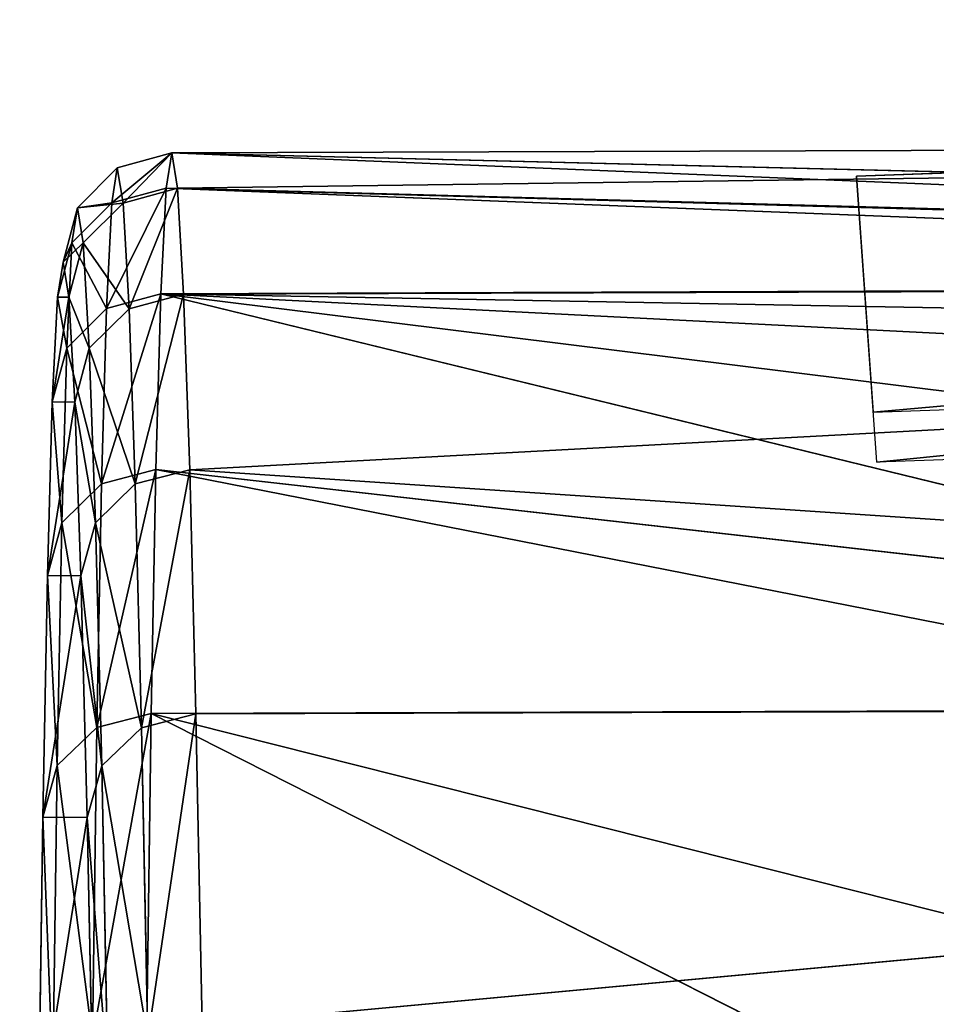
# Model space of a CAD drawing. Extents: x 0 to 230, y 0 to 588.
# Tile 204 of 256: x 105.57 to 107.25, y 228.69 to 230.5. Entities that reach past the tile are written whole.
import ezdxf

# ---------------------------------------------------------------- set-up
doc = ezdxf.new("R2010")
doc.units = 0
doc.header["$LTSCALE"] = 25.4
doc.layers.get('0').update_dxf_attribs({"color": 13, "linetype": 'CONTINUOUS'})

# ---------------------------------------------------------------- blocks, each defined once
blk = doc.blocks.new('PMABA_UR_VIPER_STL_1')
at = {"color": 250}
for p, q in [((115.2502, 163.2943), (107.1205, 163.2943, 0.2871)), ((115.2502, 163.2943), (107.1205, 163.2943, 0.2871)), ((115.2502, 2.3015), (107.1205, 2.3015, 0.2871)), ((115.2502, 2.3015), (107.1205, 2.3015, 0.2871))]:
    blk.add_line(p, q, dxfattribs=at)
at = {"color": 254}
mesh = blk.add_polyface(dxfattribs=at)
corners = [(107.1512, 164.369, 0.7201), (115.2502, 163.2943), (107.1205, 163.2943, 0.2871), (115.2502, 164.369, 0.4341)]
mesh.append_faces([[corners[k] for k in face] for face in [(0, 1, 2), (1, 0, 3)]], dxfattribs={"vtx0": -1, "color": 254})
mesh = blk.add_polyface(dxfattribs=at)
corners = [(115.2502, 163.2943), (107.1205, 2.3015, 0.2871), (107.1205, 163.2943, 0.2871), (115.2502, 2.3015)]
mesh.append_faces([[corners[k] for k in face] for face in [(0, 1, 2), (1, 0, 3)]], dxfattribs={"vtx0": -1, "color": 254})
mesh = blk.add_polyface(dxfattribs=at)
corners = [(115.2502, 2.3015), (107.1577, 1.1699, 0.8121), (107.1205, 2.3015, 0.2871), (115.2502, 1.1699, 0.5263)]
mesh.append_faces([[corners[k] for k in face] for face in [(0, 1, 2), (1, 0, 3)]], dxfattribs={"vtx0": -1, "color": 254})
blk = doc.blocks.new('VIPER-I-6512-6513_STL_3')
at = {"color": 250}
for p, q in [((-15.4266, 239.0732, 633.7157), (-21.8264, 239.0526, 633.6741)), ((-15.4266, 239.0732, 633.7157), (-21.8264, 239.0526, 633.6741)), ((-15.4266, 239.0732, 633.7157), (-21.8157, 238.9876, 632.0648)), ((-15.4266, 239.0732, 633.7157), (-21.8157, 238.9876, 632.0648)), ((-21.9263, 239.0254, 633.6734), (-21.8264, 239.0526, 633.6741)), ((-21.9263, 239.0254, 633.6734), (-21.8264, 239.0526, 633.6741)), ((-21.8264, 239.0526, 633.6741), (-21.8367, 238.9877, 635.2834)), ((-21.8264, 239.0526, 633.6741), (-21.8367, 238.9877, 635.2834)), ((-16.9779, 238.8524, 636.6368), (-21.8264, 239.0526, 633.6741)), ((-16.2428, 238.9149, 636.2021), (-21.8264, 239.0526, 633.6741)), ((-16.9779, 238.8524, 636.6368), (-21.8264, 239.0526, 633.6741)), ((-16.2428, 238.9149, 636.2021), (-21.8264, 239.0526, 633.6741)), ((-21.8157, 238.9876, 632.0648), (-21.8264, 239.0526, 633.6741)), ((-21.8157, 238.9876, 632.0648), (-21.8264, 239.0526, 633.6741)), ((-21.9993, 238.952, 633.673), (-21.9263, 239.0254, 633.6734)), ((-21.9993, 238.952, 633.673), (-21.9263, 239.0254, 633.6734)), ((-21.9263, 239.0254, 633.6734), (-21.9366, 238.9607, 635.2806)), ((-21.9263, 239.0254, 633.6734), (-21.9366, 238.9607, 635.2806)), ((-21.9157, 238.9606, 632.0663), (-21.9263, 239.0254, 633.6734)), ((-21.9157, 238.9606, 632.0663), (-21.9263, 239.0254, 633.6734)), ((-21.9366, 238.9607, 635.2806), (-21.8367, 238.9877, 635.2834)), ((-21.9366, 238.9607, 635.2806), (-21.8367, 238.9877, 635.2834)), ((-21.9157, 238.9606, 632.0663), (-21.8157, 238.9876, 632.0648)), ((-21.9157, 238.9606, 632.0663), (-21.8157, 238.9876, 632.0648)), ((-21.8367, 238.9877, 635.2834), (-21.8464, 238.7937, 636.8823)), ((-21.8367, 238.9877, 635.2834), (-21.8464, 238.7937, 636.8823)), ((-17.3149, 238.8112, 636.8934), (-21.8367, 238.9877, 635.2834)), ((-17.3149, 238.8112, 636.8934), (-21.8367, 238.9877, 635.2834)), ((-16.9779, 238.8524, 636.6368), (-21.8367, 238.9877, 635.2834)), ((-16.9779, 238.8524, 636.6368), (-21.8367, 238.9877, 635.2834)), ((-15.4049, 238.8141, 630.5075), (-21.8157, 238.9876, 632.0648)), ((-15.4049, 238.8141, 630.5075), (-21.8157, 238.9876, 632.0648)), ((-21.8047, 238.7934, 630.4659), (-21.8157, 238.9876, 632.0648)), ((-21.8047, 238.7934, 630.4659), (-21.8157, 238.9876, 632.0648)), ((-22.0095, 238.8875, 635.2742), (-21.9366, 238.9607, 635.2806)), ((-22.0095, 238.8875, 635.2742), (-21.9366, 238.9607, 635.2806)), ((-21.9887, 238.8874, 632.0717), (-21.9157, 238.9606, 632.0663)), ((-21.9887, 238.8874, 632.0717), (-21.9157, 238.9606, 632.0663)), ((-21.9366, 238.9607, 635.2806), (-21.9463, 238.7669, 636.8773)), ((-21.9366, 238.9607, 635.2806), (-21.9463, 238.7669, 636.8773)), ((-21.9047, 238.7667, 630.4696), (-21.9157, 238.9606, 632.0663)), ((-21.9047, 238.7667, 630.4696), (-21.9157, 238.9606, 632.0663)), ((-22.0258, 238.8519, 633.6728), (-21.9993, 238.952, 633.673)), ((-22.0258, 238.8519, 633.6728), (-21.9993, 238.952, 633.673)), ((-21.9993, 238.952, 633.673), (-22.0095, 238.8875, 635.2742)), ((-21.9993, 238.952, 633.673), (-22.0095, 238.8875, 635.2742)), ((-21.9887, 238.8874, 632.0717), (-21.9993, 238.952, 633.673)), ((-21.9887, 238.8874, 632.0717), (-21.9993, 238.952, 633.673)), ((-22.0359, 238.7878, 635.266), (-22.0095, 238.8875, 635.2742)), ((-22.0359, 238.7878, 635.266), (-22.0095, 238.8875, 635.2742)), ((-22.0095, 238.8875, 635.2742), (-22.0192, 238.6944, 636.8651)), ((-22.0095, 238.8875, 635.2742), (-22.0192, 238.6944, 636.8651)), ((-22.0152, 238.7876, 632.0796), (-21.9887, 238.8874, 632.0717)), ((-22.0152, 238.7876, 632.0796), (-21.9887, 238.8874, 632.0717)), ((-21.9777, 238.6942, 630.4808), (-21.9887, 238.8874, 632.0717)), ((-21.9777, 238.6942, 630.4808), (-21.9887, 238.8874, 632.0717)), ((-22.0359, 238.7878, 635.266), (-22.0258, 238.8519, 633.6728)), ((-22.0359, 238.7878, 635.266), (-22.0258, 238.8519, 633.6728)), ((-22.0258, 238.8519, 633.6728), (-22.0152, 238.7876, 632.0796)), ((-22.0258, 238.8519, 633.6728), (-22.0152, 238.7876, 632.0796)), ((-17.3149, 238.8112, 636.8934), (-21.8464, 238.7937, 636.8823)), ((-17.3149, 238.8112, 636.8934), (-21.8464, 238.7937, 636.8823)), ((-15.4049, 238.8141, 630.5075), (-21.8047, 238.7934, 630.4659)), ((-15.4049, 238.8141, 630.5075), (-21.8047, 238.7934, 630.4659)), ((-21.7934, 238.4712, 628.8879), (-15.4049, 238.8141, 630.5075)), ((-21.7934, 238.4712, 628.8879), (-15.4049, 238.8141, 630.5075)), ((-21.9463, 238.7669, 636.8773), (-21.8464, 238.7937, 636.8823)), ((-21.9463, 238.7669, 636.8773), (-21.8464, 238.7937, 636.8823)), ((-21.9047, 238.7667, 630.4696), (-21.8047, 238.7934, 630.4659)), ((-21.9047, 238.7667, 630.4696), (-21.8047, 238.7934, 630.4659)), ((-21.8464, 238.7937, 636.8823), (-21.8557, 238.4716, 638.4603)), ((-21.8464, 238.7937, 636.8823), (-21.8557, 238.4716, 638.4603)), ((-19.3761, 238.1913, 639.5231), (-21.8464, 238.7937, 636.8823)), ((-19.3761, 238.1913, 639.5231), (-21.8464, 238.7937, 636.8823)), ((-18.8966, 238.4275, 638.6921), (-21.8464, 238.7937, 636.8823)), ((-18.8966, 238.4275, 638.6921), (-21.8464, 238.7937, 636.8823)), ((-18.3257, 238.6151, 637.9106), (-21.8464, 238.7937, 636.8823)), ((-17.856, 238.7226, 637.3879), (-21.8464, 238.7937, 636.8823)), ((-18.3257, 238.6151, 637.9106), (-21.8464, 238.7937, 636.8823)), ((-17.856, 238.7226, 637.3879), (-21.8464, 238.7937, 636.8823)), ((-21.7934, 238.4712, 628.8879), (-21.8047, 238.7934, 630.4659)), ((-21.7934, 238.4712, 628.8879), (-21.8047, 238.7934, 630.4659)), ((-22.0456, 238.5956, 636.8489), (-22.0359, 238.7878, 635.266)), ((-22.0456, 238.5956, 636.8489), (-22.0359, 238.7878, 635.266)), ((-22.0152, 238.7876, 632.0796), (-22.0043, 238.5954, 630.4967)), ((-22.0152, 238.7876, 632.0796), (-22.0043, 238.5954, 630.4967)), ((-22.0192, 238.6944, 636.8651), (-21.9463, 238.7669, 636.8773)), ((-22.0192, 238.6944, 636.8651), (-21.9463, 238.7669, 636.8773)), ((-21.9777, 238.6942, 630.4808), (-21.9047, 238.7667, 630.4696)), ((-21.9777, 238.6942, 630.4808), (-21.9047, 238.7667, 630.4696)), ((-21.9463, 238.7669, 636.8773), (-21.9555, 238.4452, 638.4532)), ((-21.9463, 238.7669, 636.8773), (-21.9555, 238.4452, 638.4532)), ((-21.8934, 238.4449, 628.8937), (-21.9047, 238.7667, 630.4696)), ((-21.8934, 238.4449, 628.8937), (-21.9047, 238.7667, 630.4696)), ((-22.0456, 238.5956, 636.8489), (-22.0192, 238.6944, 636.8651)), ((-22.0456, 238.5956, 636.8489), (-22.0192, 238.6944, 636.8651)), ((-22.0192, 238.6944, 636.8651), (-22.0284, 238.3739, 638.4352)), ((-22.0192, 238.6944, 636.8651), (-22.0284, 238.3739, 638.4352)), ((-22.0043, 238.5954, 630.4967), (-21.9777, 238.6942, 630.4808)), ((-22.0043, 238.5954, 630.4967), (-21.9777, 238.6942, 630.4808)), ((-21.9665, 238.3736, 628.9107), (-21.9777, 238.6942, 630.4808)), ((-21.9665, 238.3736, 628.9107), (-21.9777, 238.6942, 630.4808)), ((-22.0547, 238.2767, 638.4112), (-22.0456, 238.5956, 636.8489)), ((-22.0547, 238.2767, 638.4112), (-22.0456, 238.5956, 636.8489)), ((-22.0043, 238.5954, 630.4967), (-21.9931, 238.2764, 628.9344)), ((-22.0043, 238.5954, 630.4967), (-21.9931, 238.2764, 628.9344)), ((-21.9555, 238.4452, 638.4532), (-21.8557, 238.4716, 638.4603)), ((-21.9555, 238.4452, 638.4532), (-21.8557, 238.4716, 638.4603)), ((-21.8934, 238.4449, 628.8937), (-21.7934, 238.4712, 628.8879)), ((-21.8934, 238.4449, 628.8937), (-21.7934, 238.4712, 628.8879)), ((-21.8557, 238.4716, 638.4603), (-21.8643, 238.0235, 640.0074)), ((-21.8557, 238.4716, 638.4603), (-21.8643, 238.0235, 640.0074)), ((-19.6114, 238.0308, 640.022), (-21.8557, 238.4716, 638.4603)), ((-19.6114, 238.0308, 640.022), (-21.8557, 238.4716, 638.4603)), ((-19.3761, 238.1913, 639.5231), (-21.8557, 238.4716, 638.4603)), ((-19.3761, 238.1913, 639.5231), (-21.8557, 238.4716, 638.4603)), ((-21.7819, 238.0231, 627.3409), (-21.7934, 238.4712, 628.8879)), ((-21.7934, 238.4712, 628.8879), (-15.3821, 238.0437, 627.3825)), ((-21.7934, 238.4712, 628.8879), (-15.3821, 238.0437, 627.3825)), ((-21.7819, 238.0231, 627.3409), (-21.7934, 238.4712, 628.8879)), ((-22.0284, 238.3739, 638.4352), (-21.9555, 238.4452, 638.4532)), ((-22.0284, 238.3739, 638.4352), (-21.9555, 238.4452, 638.4532)), ((-21.9665, 238.3736, 628.9107), (-21.8934, 238.4449, 628.8937)), ((-21.9665, 238.3736, 628.9107), (-21.8934, 238.4449, 628.8937)), ((-21.9555, 238.4452, 638.4532), (-21.9641, 237.9978, 639.9982)), ((-21.9555, 238.4452, 638.4532), (-21.9641, 237.9978, 639.9982)), ((-21.8819, 237.9973, 627.3488), (-21.8934, 238.4449, 628.8937)), ((-21.8819, 237.9973, 627.3488), (-21.8934, 238.4449, 628.8937)), ((-22.0547, 238.2767, 638.4112), (-22.0284, 238.3739, 638.4352)), ((-22.0547, 238.2767, 638.4112), (-22.0284, 238.3739, 638.4352)), ((-22.0284, 238.3739, 638.4352), (-22.037, 237.9281, 639.9745)), ((-22.0284, 238.3739, 638.4352), (-22.037, 237.9281, 639.9745)), ((-21.9931, 238.2764, 628.9344), (-21.9665, 238.3736, 628.9107)), ((-21.9931, 238.2764, 628.9344), (-21.9665, 238.3736, 628.9107)), ((-21.955, 237.9277, 627.3715), (-21.9665, 238.3736, 628.9107)), ((-21.955, 237.9277, 627.3715), (-21.9665, 238.3736, 628.9107)), ((-22.0632, 237.8331, 639.9427), (-22.0547, 238.2767, 638.4112)), ((-22.0632, 237.8331, 639.9427), (-22.0547, 238.2767, 638.4112)), ((-21.9931, 238.2764, 628.9344), (-21.9817, 237.8327, 627.403)), ((-21.9931, 238.2764, 628.9344), (-21.9817, 237.8327, 627.403)), ((-21.7819, 238.0231, 627.3409), (-15.3821, 238.0437, 627.3825)), ((-21.7819, 238.0231, 627.3409), (-15.3821, 238.0437, 627.3825)), ((-21.7703, 237.4519, 625.835), (-15.3821, 238.0437, 627.3825)), ((-21.7703, 237.4519, 625.835), (-15.3821, 238.0437, 627.3825)), ((-21.9641, 237.9978, 639.9982), (-21.8643, 238.0235, 640.0074)), ((-21.9641, 237.9978, 639.9982), (-21.8643, 238.0235, 640.0074)), ((-21.8819, 237.9973, 627.3488), (-21.7819, 238.0231, 627.3409)), ((-21.8819, 237.9973, 627.3488), (-21.7819, 238.0231, 627.3409)), ((-21.8643, 238.0235, 640.0074), (-21.8722, 237.4524, 641.5133)), ((-21.8643, 238.0235, 640.0074), (-21.8722, 237.4524, 641.5133)), ((-21.8643, 238.0235, 640.0074), (-19.6114, 238.0308, 640.022)), ((-21.8643, 238.0235, 640.0074), (-19.6114, 238.0308, 640.022)), ((-20.2174, 237.1882, 642.1289), (-21.8643, 238.0235, 640.0074)), ((-20.2174, 237.1882, 642.1289), (-21.8643, 238.0235, 640.0074)), ((-20.0451, 237.5653, 641.2691), (-21.8643, 238.0235, 640.0074)), ((-20.0451, 237.5653, 641.2691), (-21.8643, 238.0235, 640.0074)), ((-21.7703, 237.4519, 625.835), (-21.7819, 238.0231, 627.3409)), ((-21.7703, 237.4519, 625.835), (-21.7819, 238.0231, 627.3409)), ((-22.037, 237.9281, 639.9745), (-21.9641, 237.9978, 639.9982)), ((-22.037, 237.9281, 639.9745), (-21.9641, 237.9978, 639.9982)), ((-21.9641, 237.9978, 639.9982), (-21.9721, 237.4274, 641.5022)), ((-21.9641, 237.9978, 639.9982), (-21.9721, 237.4274, 641.5022)), ((-21.955, 237.9277, 627.3715), (-21.8819, 237.9973, 627.3488)), ((-21.955, 237.9277, 627.3715), (-21.8819, 237.9973, 627.3488)), ((-21.8703, 237.4269, 625.8448), (-21.8819, 237.9973, 627.3488)), ((-21.8703, 237.4269, 625.8448), (-21.8819, 237.9973, 627.3488)), ((-22.0632, 237.8331, 639.9427), (-22.037, 237.9281, 639.9745)), ((-22.0632, 237.8331, 639.9427), (-22.037, 237.9281, 639.9745)), ((-22.037, 237.9281, 639.9745), (-22.0449, 237.3599, 641.473)), ((-22.037, 237.9281, 639.9745), (-22.0449, 237.3599, 641.473)), ((-21.9817, 237.8327, 627.403), (-21.955, 237.9277, 627.3715)), ((-21.9817, 237.8327, 627.403), (-21.955, 237.9277, 627.3715)), ((-21.9434, 237.3593, 625.873), (-21.955, 237.9277, 627.3715)), ((-21.9434, 237.3593, 625.873), (-21.955, 237.9277, 627.3715)), ((-22.0711, 237.2678, 641.4337), (-22.0632, 237.8331, 639.9427)), ((-22.0711, 237.2678, 641.4337), (-22.0632, 237.8331, 639.9427)), ((-21.9817, 237.8327, 627.403), (-21.9702, 237.2672, 625.9121)), ((-21.9817, 237.8327, 627.403), (-21.9702, 237.2672, 625.9121))]:
    blk.add_line(p, q, dxfattribs=at)
at = {"color": 7}
mesh = blk.add_polyface(dxfattribs=at)
corners = [(-16.2428, 238.9149, 636.2021), (-15.4266, 239.0732, 633.7157), (-21.8264, 239.0526, 633.6741)]
mesh.append_faces([[corners[k] for k in face] for face in [(0, 1, 2)]], dxfattribs={"color": 7})
mesh = blk.add_polyface(dxfattribs=at)
corners = [(-15.4266, 239.0732, 633.7157), (-21.8157, 238.9876, 632.0648), (-21.8264, 239.0526, 633.6741)]
mesh.append_faces([[corners[k] for k in face] for face in [(0, 1, 2)]], dxfattribs={"color": 7})
mesh = blk.add_polyface(dxfattribs=at)
corners = [(-15.4266, 239.0732, 633.7157), (-15.4049, 238.8141, 630.5075), (-21.8157, 238.9876, 632.0648)]
mesh.append_faces([[corners[k] for k in face] for face in [(0, 1, 2)]], dxfattribs={"color": 7})
mesh = blk.add_polyface(dxfattribs=at)
corners = [(-21.9366, 238.9607, 635.2806), (-21.8264, 239.0526, 633.6741), (-21.9263, 239.0254, 633.6734), (-21.8367, 238.9877, 635.2834)]
mesh.append_faces([[corners[k] for k in face] for face in [(0, 1, 2), (1, 0, 3)]], dxfattribs={"vtx0": -1, "color": 7})
mesh = blk.add_polyface(dxfattribs=at)
corners = [(-21.9157, 238.9606, 632.0663), (-21.8264, 239.0526, 633.6741), (-21.8157, 238.9876, 632.0648), (-21.9263, 239.0254, 633.6734)]
mesh.append_faces([[corners[k] for k in face] for face in [(0, 1, 2), (1, 0, 3)]], dxfattribs={"vtx0": -1, "color": 7})
mesh = blk.add_polyface(dxfattribs=at)
corners = [(-16.9779, 238.8524, 636.6368), (-21.8264, 239.0526, 633.6741), (-21.8367, 238.9877, 635.2834)]
mesh.append_faces([[corners[k] for k in face] for face in [(0, 1, 2)]], dxfattribs={"color": 7})
mesh = blk.add_polyface(dxfattribs=at)
corners = [(-16.9779, 238.8524, 636.6368), (-16.2428, 238.9149, 636.2021), (-21.8264, 239.0526, 633.6741)]
mesh.append_faces([[corners[k] for k in face] for face in [(0, 1, 2)]], dxfattribs={"color": 7})
mesh = blk.add_polyface(dxfattribs=at)
corners = [(-21.9366, 238.9607, 635.2806), (-21.9993, 238.952, 633.673), (-22.0095, 238.8875, 635.2742), (-21.9263, 239.0254, 633.6734)]
mesh.append_faces([[corners[k] for k in face] for face in [(0, 1, 2), (1, 0, 3)]], dxfattribs={"vtx0": -1, "color": 7})
mesh = blk.add_polyface(dxfattribs=at)
corners = [(-21.9993, 238.952, 633.673), (-21.9157, 238.9606, 632.0663), (-21.9887, 238.8874, 632.0717), (-21.9263, 239.0254, 633.6734)]
mesh.append_faces([[corners[k] for k in face] for face in [(0, 1, 2), (1, 0, 3)]], dxfattribs={"vtx0": -1, "color": 7})
mesh = blk.add_polyface(dxfattribs=at)
corners = [(-21.9463, 238.7669, 636.8773), (-21.8367, 238.9877, 635.2834), (-21.9366, 238.9607, 635.2806), (-21.8464, 238.7937, 636.8823)]
mesh.append_faces([[corners[k] for k in face] for face in [(0, 1, 2), (1, 0, 3)]], dxfattribs={"vtx0": -1, "color": 7})
mesh = blk.add_polyface(dxfattribs=at)
corners = [(-21.9047, 238.7667, 630.4696), (-21.8157, 238.9876, 632.0648), (-21.8047, 238.7934, 630.4659), (-21.9157, 238.9606, 632.0663)]
mesh.append_faces([[corners[k] for k in face] for face in [(0, 1, 2), (1, 0, 3)]], dxfattribs={"vtx0": -1, "color": 7})
mesh = blk.add_polyface(dxfattribs=at)
corners = [(-17.3149, 238.8112, 636.8934), (-21.8367, 238.9877, 635.2834), (-21.8464, 238.7937, 636.8823)]
mesh.append_faces([[corners[k] for k in face] for face in [(0, 1, 2)]], dxfattribs={"color": 7})
mesh = blk.add_polyface(dxfattribs=at)
corners = [(-17.3149, 238.8112, 636.8934), (-16.9779, 238.8524, 636.6368), (-21.8367, 238.9877, 635.2834)]
mesh.append_faces([[corners[k] for k in face] for face in [(0, 1, 2)]], dxfattribs={"color": 7})
mesh = blk.add_polyface(dxfattribs=at)
corners = [(-21.8157, 238.9876, 632.0648), (-15.4049, 238.8141, 630.5075), (-21.8047, 238.7934, 630.4659)]
mesh.append_faces([[corners[k] for k in face] for face in [(0, 1, 2)]], dxfattribs={"color": 7})
mesh = blk.add_polyface(dxfattribs=at)
corners = [(-21.9463, 238.7669, 636.8773), (-22.0095, 238.8875, 635.2742), (-22.0192, 238.6944, 636.8651), (-21.9366, 238.9607, 635.2806)]
mesh.append_faces([[corners[k] for k in face] for face in [(0, 1, 2), (1, 0, 3)]], dxfattribs={"vtx0": -1, "color": 7})
mesh = blk.add_polyface(dxfattribs=at)
corners = [(-21.9887, 238.8874, 632.0717), (-21.9047, 238.7667, 630.4696), (-21.9777, 238.6942, 630.4808), (-21.9157, 238.9606, 632.0663)]
mesh.append_faces([[corners[k] for k in face] for face in [(0, 1, 2), (1, 0, 3)]], dxfattribs={"vtx0": -1, "color": 7})
mesh = blk.add_polyface(dxfattribs=at)
corners = [(-22.0095, 238.8875, 635.2742), (-22.0258, 238.8519, 633.6728), (-22.0359, 238.7878, 635.266), (-21.9993, 238.952, 633.673)]
mesh.append_faces([[corners[k] for k in face] for face in [(0, 1, 2), (1, 0, 3)]], dxfattribs={"vtx0": -1, "color": 7})
mesh = blk.add_polyface(dxfattribs=at)
corners = [(-22.0258, 238.8519, 633.6728), (-21.9887, 238.8874, 632.0717), (-22.0152, 238.7876, 632.0796), (-21.9993, 238.952, 633.673)]
mesh.append_faces([[corners[k] for k in face] for face in [(0, 1, 2), (1, 0, 3)]], dxfattribs={"vtx0": -1, "color": 7})
mesh = blk.add_polyface(dxfattribs=at)
corners = [(-22.0192, 238.6944, 636.8651), (-22.0359, 238.7878, 635.266), (-22.0456, 238.5956, 636.8489), (-22.0095, 238.8875, 635.2742)]
mesh.append_faces([[corners[k] for k in face] for face in [(0, 1, 2), (1, 0, 3)]], dxfattribs={"vtx0": -1, "color": 7})
mesh = blk.add_polyface(dxfattribs=at)
corners = [(-22.0152, 238.7876, 632.0796), (-21.9777, 238.6942, 630.4808), (-22.0043, 238.5954, 630.4967), (-21.9887, 238.8874, 632.0717)]
mesh.append_faces([[corners[k] for k in face] for face in [(0, 1, 2), (1, 0, 3)]], dxfattribs={"vtx0": -1, "color": 7})
mesh = blk.add_polyface(dxfattribs=at)
corners = [(-22.082, 216.6661, 653.3292), (-21.9439, 215.0962, 632.8628), (-22.0753, 215.0922, 653.0735), (-21.945, 215.1424, 633.011), (-21.9832, 217.9752, 637.4903), (-22.088, 218.2554, 653.4575), (-21.9843, 218.0893, 637.5956), (-21.985, 218.2408, 637.6297), (-21.9852, 218.3891, 637.5835), (-22.0931, 219.85, 653.4573), (-21.9812, 222.8685, 634.7506), (-22.0974, 221.4393, 653.329), (-22.1008, 223.0132, 653.0731), (-21.9808, 222.9737, 634.6365), (-21.9799, 223.0079, 634.485), (-21.8486, 223.0118, 614.2742), (-21.856, 224.56, 614.6557), (-22.1033, 224.5613, 652.6914), (-21.8642, 226.0725, 615.1606), (-22.1049, 226.0738, 652.1864), (-21.873, 227.5395, 615.7855), (-22.1056, 227.5407, 651.5613), (-21.8824, 228.9514, 616.5264), (-22.1053, 228.9525, 650.8203), (-21.8922, 230.2991, 617.3785), (-22.1041, 230.3002, 649.968), (-21.9026, 231.5738, 618.3363), (-22.102, 231.5749, 649.0101), (-21.9133, 232.7674, 619.3936), (-22.099, 232.7684, 647.9526), (-21.9243, 233.872, 620.5435), (-22.0951, 233.8729, 646.8026), (-21.9356, 234.8805, 621.7786), (-22.0903, 234.8813, 645.5674), (-21.9471, 235.7863, 623.0908), (-22.0847, 235.787, 644.2551), (-21.9586, 236.5836, 624.4716), (-22.0783, 236.5843, 642.8742), (-21.9702, 237.2672, 625.9121), (-22.0711, 237.2678, 641.4337), (-21.9817, 237.8327, 627.403), (-22.0632, 237.8331, 639.9427), (-21.9931, 238.2764, 628.9344), (-22.0547, 238.2767, 638.4112), (-22.0043, 238.5954, 630.4967), (-22.0456, 238.5956, 636.8489), (-22.0152, 238.7876, 632.0796), (-22.0359, 238.7878, 635.266), (-22.0258, 238.8519, 633.6728), (-21.9086, 199.3164, 635.2682), (-21.8879, 199.3163, 632.0818), (-21.8981, 199.2521, 633.675), (-21.8782, 199.5084, 630.4989), (-21.9195, 199.5086, 636.8511), (-21.8691, 199.8273, 628.9366), (-21.9307, 199.8276, 638.4133), (-21.8606, 200.2709, 627.405), (-21.9421, 200.2713, 639.9448), (-21.8527, 200.8362, 625.9141), (-21.9536, 200.8368, 641.4357), (-21.8456, 201.5197, 624.4735), (-21.9652, 201.5204, 642.8762), (-21.8391, 202.317, 623.0926), (-21.9767, 202.3177, 644.257), (-21.8335, 203.2227, 621.7803), (-21.9882, 203.2235, 645.5692), (-21.8288, 204.2311, 620.5452), (-21.9995, 204.232, 646.8043), (-21.8248, 205.3356, 619.3951), (-22.0105, 205.3366, 647.9542), (-21.8218, 206.5291, 618.3377), (-22.0212, 206.5302, 649.0114), (-21.8197, 207.8038, 617.3798), (-22.0316, 207.8049, 649.9692), (-21.8185, 209.1515, 616.5275), (-22.0415, 209.1526, 650.8214), (-21.8182, 210.5633, 615.7864), (-22.0508, 210.5646, 651.5623), (-21.8189, 212.0302, 615.1613), (-22.0596, 212.0315, 652.1872), (-21.8205, 213.5427, 614.6563), (-22.0678, 213.544, 652.692), (-21.823, 215.0909, 614.2747), (-21.8264, 216.6647, 614.0188), (-21.943, 215.1303, 632.7113), (-21.9426, 215.2356, 632.5972), (-21.9386, 219.715, 629.7643), (-21.8307, 218.2541, 613.8904), (-21.8359, 219.8486, 613.8903), (-21.9388, 219.8632, 629.7181), (-21.8418, 221.4379, 614.0186), (-21.9395, 220.0147, 629.7522), (-21.9406, 220.1288, 629.8575), (-21.9788, 222.9617, 634.3367)]
mesh.append_faces([[corners[k] for k in face] for face in [(46, 47, 48), (49, 50, 51)]], dxfattribs={"vtx0": -1, "color": 7})
mesh.append_faces([[corners[k] for k in face] for face in [(0, 1, 2), (1, 0, 3), (3, 0, 4), (4, 5, 6), (6, 5, 7), (7, 5, 8), (8, 9, 10), (10, 12, 13), (13, 12, 14), (15, 12, 16), (16, 17, 18), (18, 19, 20), (20, 21, 22), (22, 23, 24), (24, 25, 26), (26, 27, 28), (28, 29, 30), (30, 31, 32), (32, 33, 34), (34, 35, 36), (36, 37, 38), (38, 39, 40), (40, 41, 42), (42, 43, 44), (44, 45, 46), (50, 49, 52), (52, 53, 54), (54, 55, 56), (56, 57, 58), (58, 59, 60), (60, 61, 62), (62, 63, 64), (64, 65, 66), (66, 67, 68), (68, 69, 70), (70, 71, 72), (72, 73, 74), (74, 75, 76), (76, 77, 78), (78, 79, 80), (80, 81, 82), (82, 1, 83), (83, 86, 87), (87, 86, 88), (88, 89, 90), (90, 93, 15)]], dxfattribs={"vtx0": -1, "vtx1": -1, "color": 7})
mesh.append_faces([[corners[k] for k in face] for face in [(14, 12, 15), (82, 2, 1)]], dxfattribs={"vtx0": -1, "vtx1": -1, "vtx2": -1, "color": 7})
mesh.append_faces([[corners[k] for k in face] for face in [(4, 0, 5), (8, 5, 9), (10, 9, 11), (10, 11, 12), (16, 12, 17), (18, 17, 19), (20, 19, 21), (22, 21, 23), (24, 23, 25), (26, 25, 27), (28, 27, 29), (30, 29, 31), (32, 31, 33), (34, 33, 35), (36, 35, 37), (38, 37, 39), (40, 39, 41), (42, 41, 43), (44, 43, 45), (46, 45, 47), (52, 49, 53), (54, 53, 55), (56, 55, 57), (58, 57, 59), (60, 59, 61), (62, 61, 63), (64, 63, 65), (66, 65, 67), (68, 67, 69), (70, 69, 71), (72, 71, 73), (74, 73, 75), (76, 75, 77), (78, 77, 79), (80, 79, 81), (82, 81, 2), (83, 1, 84), (83, 84, 85), (83, 85, 86), (88, 86, 89), (90, 89, 91), (90, 91, 92), (90, 92, 93), (15, 93, 14)]], dxfattribs={"vtx0": -1, "vtx2": -1, "color": 7})
mesh = blk.add_polyface(dxfattribs=at)
corners = [(-17.856, 238.7226, 637.3879), (-17.3149, 238.8112, 636.8934), (-21.8464, 238.7937, 636.8823)]
mesh.append_faces([[corners[k] for k in face] for face in [(0, 1, 2)]], dxfattribs={"color": 7})
mesh = blk.add_polyface(dxfattribs=at)
corners = [(-15.4049, 238.8141, 630.5075), (-21.7934, 238.4712, 628.8879), (-21.8047, 238.7934, 630.4659)]
mesh.append_faces([[corners[k] for k in face] for face in [(0, 1, 2)]], dxfattribs={"color": 7})
mesh = blk.add_polyface(dxfattribs=at)
corners = [(-15.4049, 238.8141, 630.5075), (-15.3821, 238.0437, 627.3825), (-21.7934, 238.4712, 628.8879)]
mesh.append_faces([[corners[k] for k in face] for face in [(0, 1, 2)]], dxfattribs={"color": 7})
mesh = blk.add_polyface(dxfattribs=at)
corners = [(-21.9555, 238.4452, 638.4532), (-21.8464, 238.7937, 636.8823), (-21.9463, 238.7669, 636.8773), (-21.8557, 238.4716, 638.4603)]
mesh.append_faces([[corners[k] for k in face] for face in [(0, 1, 2), (1, 0, 3)]], dxfattribs={"vtx0": -1, "color": 7})
mesh = blk.add_polyface(dxfattribs=at)
corners = [(-21.8934, 238.4449, 628.8937), (-21.8047, 238.7934, 630.4659), (-21.7934, 238.4712, 628.8879), (-21.9047, 238.7667, 630.4696)]
mesh.append_faces([[corners[k] for k in face] for face in [(0, 1, 2), (1, 0, 3)]], dxfattribs={"vtx0": -1, "color": 7})
mesh = blk.add_polyface(dxfattribs=at)
corners = [(-19.3761, 238.1913, 639.5231), (-21.8464, 238.7937, 636.8823), (-21.8557, 238.4716, 638.4603)]
mesh.append_faces([[corners[k] for k in face] for face in [(0, 1, 2)]], dxfattribs={"color": 7})
mesh = blk.add_polyface(dxfattribs=at)
corners = [(-19.3761, 238.1913, 639.5231), (-18.8966, 238.4275, 638.6921), (-21.8464, 238.7937, 636.8823)]
mesh.append_faces([[corners[k] for k in face] for face in [(0, 1, 2)]], dxfattribs={"color": 7})
mesh = blk.add_polyface(dxfattribs=at)
corners = [(-18.8966, 238.4275, 638.6921), (-18.3257, 238.6151, 637.9106), (-21.8464, 238.7937, 636.8823)]
mesh.append_faces([[corners[k] for k in face] for face in [(0, 1, 2)]], dxfattribs={"color": 7})
mesh = blk.add_polyface(dxfattribs=at)
corners = [(-18.3257, 238.6151, 637.9106), (-17.856, 238.7226, 637.3879), (-21.8464, 238.7937, 636.8823)]
mesh.append_faces([[corners[k] for k in face] for face in [(0, 1, 2)]], dxfattribs={"color": 7})
mesh = blk.add_polyface(dxfattribs=at)
corners = [(-21.9555, 238.4452, 638.4532), (-22.0192, 238.6944, 636.8651), (-22.0284, 238.3739, 638.4352), (-21.9463, 238.7669, 636.8773)]
mesh.append_faces([[corners[k] for k in face] for face in [(0, 1, 2), (1, 0, 3)]], dxfattribs={"vtx0": -1, "color": 7})
mesh = blk.add_polyface(dxfattribs=at)
corners = [(-21.9777, 238.6942, 630.4808), (-21.8934, 238.4449, 628.8937), (-21.9665, 238.3736, 628.9107), (-21.9047, 238.7667, 630.4696)]
mesh.append_faces([[corners[k] for k in face] for face in [(0, 1, 2), (1, 0, 3)]], dxfattribs={"vtx0": -1, "color": 7})
mesh = blk.add_polyface(dxfattribs=at)
corners = [(-22.0284, 238.3739, 638.4352), (-22.0456, 238.5956, 636.8489), (-22.0547, 238.2767, 638.4112), (-22.0192, 238.6944, 636.8651)]
mesh.append_faces([[corners[k] for k in face] for face in [(0, 1, 2), (1, 0, 3)]], dxfattribs={"vtx0": -1, "color": 7})
mesh = blk.add_polyface(dxfattribs=at)
corners = [(-22.0043, 238.5954, 630.4967), (-21.9665, 238.3736, 628.9107), (-21.9931, 238.2764, 628.9344), (-21.9777, 238.6942, 630.4808)]
mesh.append_faces([[corners[k] for k in face] for face in [(0, 1, 2), (1, 0, 3)]], dxfattribs={"vtx0": -1, "color": 7})
mesh = blk.add_polyface(dxfattribs=at)
corners = [(-21.9641, 237.9978, 639.9982), (-21.8557, 238.4716, 638.4603), (-21.9555, 238.4452, 638.4532), (-21.8643, 238.0235, 640.0074)]
mesh.append_faces([[corners[k] for k in face] for face in [(0, 1, 2), (1, 0, 3)]], dxfattribs={"vtx0": -1, "color": 7})
mesh = blk.add_polyface(dxfattribs=at)
corners = [(-21.8819, 237.9973, 627.3488), (-21.7934, 238.4712, 628.8879), (-21.7819, 238.0231, 627.3409), (-21.8934, 238.4449, 628.8937)]
mesh.append_faces([[corners[k] for k in face] for face in [(0, 1, 2), (1, 0, 3)]], dxfattribs={"vtx0": -1, "color": 7})
mesh = blk.add_polyface(dxfattribs=at)
corners = [(-19.6114, 238.0308, 640.022), (-21.8557, 238.4716, 638.4603), (-21.8643, 238.0235, 640.0074)]
mesh.append_faces([[corners[k] for k in face] for face in [(0, 1, 2)]], dxfattribs={"color": 7})
mesh = blk.add_polyface(dxfattribs=at)
corners = [(-19.6114, 238.0308, 640.022), (-19.3761, 238.1913, 639.5231), (-21.8557, 238.4716, 638.4603)]
mesh.append_faces([[corners[k] for k in face] for face in [(0, 1, 2)]], dxfattribs={"color": 7})
mesh = blk.add_polyface(dxfattribs=at)
corners = [(-21.7934, 238.4712, 628.8879), (-15.3821, 238.0437, 627.3825), (-21.7819, 238.0231, 627.3409)]
mesh.append_faces([[corners[k] for k in face] for face in [(0, 1, 2)]], dxfattribs={"color": 7})
mesh = blk.add_polyface(dxfattribs=at)
corners = [(-21.9641, 237.9978, 639.9982), (-22.0284, 238.3739, 638.4352), (-22.037, 237.9281, 639.9745), (-21.9555, 238.4452, 638.4532)]
mesh.append_faces([[corners[k] for k in face] for face in [(0, 1, 2), (1, 0, 3)]], dxfattribs={"vtx0": -1, "color": 7})
mesh = blk.add_polyface(dxfattribs=at)
corners = [(-21.9665, 238.3736, 628.9107), (-21.8819, 237.9973, 627.3488), (-21.955, 237.9277, 627.3715), (-21.8934, 238.4449, 628.8937)]
mesh.append_faces([[corners[k] for k in face] for face in [(0, 1, 2), (1, 0, 3)]], dxfattribs={"vtx0": -1, "color": 7})
mesh = blk.add_polyface(dxfattribs=at)
corners = [(-22.037, 237.9281, 639.9745), (-22.0547, 238.2767, 638.4112), (-22.0632, 237.8331, 639.9427), (-22.0284, 238.3739, 638.4352)]
mesh.append_faces([[corners[k] for k in face] for face in [(0, 1, 2), (1, 0, 3)]], dxfattribs={"vtx0": -1, "color": 7})
mesh = blk.add_polyface(dxfattribs=at)
corners = [(-21.9931, 238.2764, 628.9344), (-21.955, 237.9277, 627.3715), (-21.9817, 237.8327, 627.403), (-21.9665, 238.3736, 628.9107)]
mesh.append_faces([[corners[k] for k in face] for face in [(0, 1, 2), (1, 0, 3)]], dxfattribs={"vtx0": -1, "color": 7})
mesh = blk.add_polyface(dxfattribs=at)
corners = [(-15.3821, 238.0437, 627.3825), (-21.7703, 237.4519, 625.835), (-21.7819, 238.0231, 627.3409)]
mesh.append_faces([[corners[k] for k in face] for face in [(0, 1, 2)]], dxfattribs={"color": 7})
mesh = blk.add_polyface(dxfattribs=at)
corners = [(-15.3821, 238.0437, 627.3825), (-15.3588, 236.782, 624.4215), (-21.7703, 237.4519, 625.835)]
mesh.append_faces([[corners[k] for k in face] for face in [(0, 1, 2)]], dxfattribs={"color": 7})
mesh = blk.add_polyface(dxfattribs=at)
corners = [(-21.9721, 237.4274, 641.5022), (-21.8643, 238.0235, 640.0074), (-21.9641, 237.9978, 639.9982), (-21.8722, 237.4524, 641.5133)]
mesh.append_faces([[corners[k] for k in face] for face in [(0, 1, 2), (1, 0, 3)]], dxfattribs={"vtx0": -1, "color": 7})
mesh = blk.add_polyface(dxfattribs=at)
corners = [(-21.8703, 237.4269, 625.8448), (-21.7819, 238.0231, 627.3409), (-21.7703, 237.4519, 625.835), (-21.8819, 237.9973, 627.3488)]
mesh.append_faces([[corners[k] for k in face] for face in [(0, 1, 2), (1, 0, 3)]], dxfattribs={"vtx0": -1, "color": 7})
mesh = blk.add_polyface(dxfattribs=at)
corners = [(-20.2174, 237.1882, 642.1289), (-21.8643, 238.0235, 640.0074), (-21.8722, 237.4524, 641.5133)]
mesh.append_faces([[corners[k] for k in face] for face in [(0, 1, 2)]], dxfattribs={"color": 7})
mesh = blk.add_polyface(dxfattribs=at)
corners = [(-20.0451, 237.5653, 641.2691), (-19.6114, 238.0308, 640.022), (-21.8643, 238.0235, 640.0074)]
mesh.append_faces([[corners[k] for k in face] for face in [(0, 1, 2)]], dxfattribs={"color": 7})
mesh = blk.add_polyface(dxfattribs=at)
corners = [(-20.2174, 237.1882, 642.1289), (-20.0451, 237.5653, 641.2691), (-21.8643, 238.0235, 640.0074)]
mesh.append_faces([[corners[k] for k in face] for face in [(0, 1, 2)]], dxfattribs={"color": 7})
mesh = blk.add_polyface(dxfattribs=at)
corners = [(-21.9721, 237.4274, 641.5022), (-22.037, 237.9281, 639.9745), (-22.0449, 237.3599, 641.473), (-21.9641, 237.9978, 639.9982)]
mesh.append_faces([[corners[k] for k in face] for face in [(0, 1, 2), (1, 0, 3)]], dxfattribs={"vtx0": -1, "color": 7})
mesh = blk.add_polyface(dxfattribs=at)
corners = [(-21.955, 237.9277, 627.3715), (-21.8703, 237.4269, 625.8448), (-21.9434, 237.3593, 625.873), (-21.8819, 237.9973, 627.3488)]
mesh.append_faces([[corners[k] for k in face] for face in [(0, 1, 2), (1, 0, 3)]], dxfattribs={"vtx0": -1, "color": 7})
mesh = blk.add_polyface(dxfattribs=at)
corners = [(-22.0449, 237.3599, 641.473), (-22.0632, 237.8331, 639.9427), (-22.0711, 237.2678, 641.4337), (-22.037, 237.9281, 639.9745)]
mesh.append_faces([[corners[k] for k in face] for face in [(0, 1, 2), (1, 0, 3)]], dxfattribs={"vtx0": -1, "color": 7})
mesh = blk.add_polyface(dxfattribs=at)
corners = [(-21.9817, 237.8327, 627.403), (-21.9434, 237.3593, 625.873), (-21.9702, 237.2672, 625.9121), (-21.955, 237.9277, 627.3715)]
mesh.append_faces([[corners[k] for k in face] for face in [(0, 1, 2), (1, 0, 3)]], dxfattribs={"vtx0": -1, "color": 7})
blk = doc.blocks.new('GRUPUJ_1')
at = {"color": 0}
blk.add_blockref('VIPER-I-6512-6513_STL_3', (127.6715, -8.7968, -2.1073), dxfattribs=at)
at = {"color": 0, "extrusion": (0, -1, -3.33067e-16)}
blk.add_blockref('PMABA_UR_VIPER_STL_1', (-0.018, 293.8731, -230.5003), dxfattribs=at)

msp = doc.modelspace()

# ---------------------------------------------------------------- block references
at = {"color": 0}
msp.add_blockref('GRUPUJ_1', (0, 0), dxfattribs=at)

doc.saveas('drawing.dxf')
